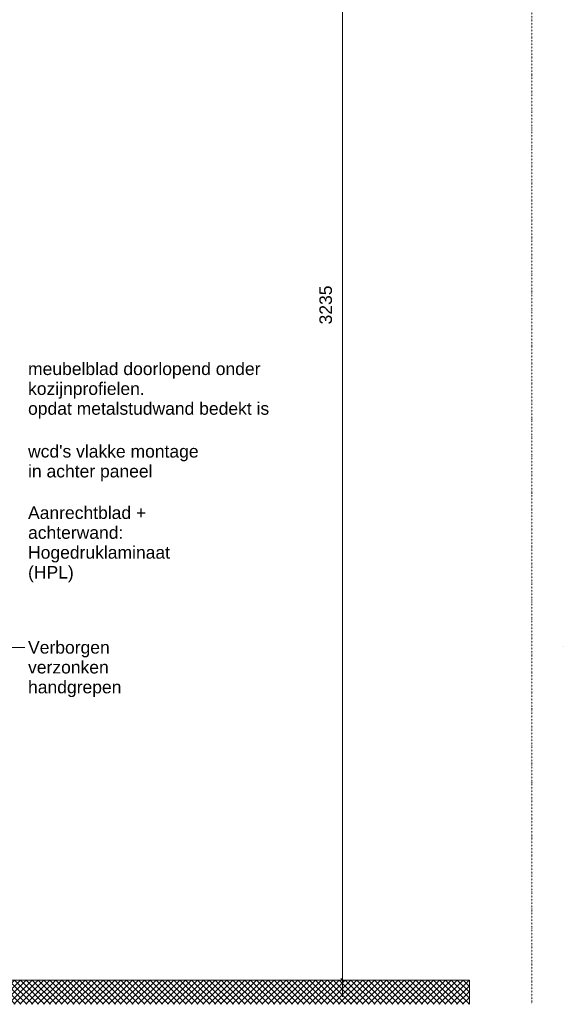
# Model space of a CAD drawing. Header units: millimetres. Extents: x 59062 to 111884, y -9418 to 39851.
# Tile 10 of 23: x 82805 to 84107, y 14917 to 17277. Entities that reach past the tile are written whole.
import ezdxf

# ---------------------------------------------------------------- set-up
doc = ezdxf.new("R2010")
doc.units = ezdxf.units.MM
doc.linetypes.add('Dash Dot Dot Small', pattern=[7.9375, 3.175, -1.5875, 0, -1.5875, 0, -1.5875])
doc.linetypes.add('Overhead xxSmall', pattern=[2.579688, 1.5875, -0.992188])
for name, color, linetype, lineweight in [('A----M-', 8, 'Continuous', 5), ('A----M--20', 8, 'Continuous', 5), ('A09-NT--1', 50, 'Continuous', 50), ('A09-NT--2', 250, 'Continuous', 13), ('A09-NT--3', 7, 'Continuous', 13), ('A99-----1', 1, 'Overhead xxSmall', 5), ('A99-----3', 1, 'Continuous', 13), ('A99-----4', 1, 'Dash Dot Dot Small', 5), ('Detail Items-5', 8, 'Continuous', 5)]:
    doc.layers.add(name, color=color, linetype=linetype, lineweight=lineweight)
doc.styles.add('Arial_1', font='arial.ttf', dxfattribs={"height": 30})
doc.dimstyles.new('TD_Diagonal_1_5_mm', dxfattribs={"dimscale": 304.8, "dimtxt": 30.607782, "dimasz": 0.026247, "dimexe": 0.098425, "dimexo": 0.098425, "dimgap": 0.052493, "dimtad": 1, "dimdec": 0, "dimzin": 0, "dimdsep": 46, "dimtxsty": 'Arial_1', "dimblk1": 'OBLIQUE', "dimblk2": 'OBLIQUE', "dimsah": 1, "dimcen": 0.09, "dimdle": 0.131234, "dimazin": 2, "dimtfac": 1, "dimtdec": 4, "dimtix": 1, "dimtmove": 0, "dimatfit": 3, "dimfxl": 1, "dimtvp": 1, "dimtfill": 1, "dimtolj": 1, "dimtzin": 0, "dimarcsym": 2})

# ---------------------------------------------------------------- blocks, each defined once
blk = doc.blocks.new('DIMBLOCK76-Pantry Standard A - Section 2')
at = {"layer": 'A----M--20'}
for p, q in [((83577.8, 14935), (83577.8, 18250)), ((83602.1, 18210), (83547.8, 18210)), ((83577.8, 18210), (83602.1, 18210)), ((83602.1, 14975), (83547.8, 14975)), ((83577.8, 14975), (83602.1, 14975))]:
    blk.add_line(p, q, dxfattribs=at)
at = {"layer": 'A----M--20', "lineweight": 35}
for p, q in [((83577.8, 18210), (83573.8, 18214)), ((83577.8, 18210), (83581.8, 18206)), ((83577.8, 14975), (83573.8, 14979)), ((83577.8, 14975), (83581.8, 14971))]:
    blk.add_line(p, q, dxfattribs=at)
at = {"layer": 'A----M--20', "color": 0, "insert": (83522.8, 16546.4), "char_height": 30, "width": 110.753, "attachment_point": 1, "rotation": 90, "line_spacing_factor": 0.941778, "style": 'Arial_1', "bg_fill": 3, "box_fill_scale": 1.25, "bg_fill_color": 256, "bg_fill_true_color": 13158600, "bg_fill_transparency": 0}
blk.add_mtext('3235', dxfattribs=at)
blk = doc.blocks.new('_Oblique')
at = {"color": 0, "linetype": 'ByBlock', "lineweight": -2}
blk.add_line((-0.5, -0.5), (0.5, 0.5), dxfattribs=at)

msp = doc.modelspace()

# ---------------------------------------------------------------- hatches: boundary and pattern name
at = {"layer": 'Detail Items-5'}
h = msp.add_hatch(dxfattribs=at)
h.set_pattern_fill('FP_5', color=256, style=0, pattern_type=2)
h.set_pattern_definition([(45, (82466.988, 14975), (-7.07107, 7.07107), []), (135, (82466.988, 14975), (-7.07107, -7.07107), [])])
h.paths.add_polyline_path([(82298.4, 14917.1), (83882, 14917.1), (83882, 14975), (80409.9, 14975), (80409.9, 14917.1), (82296, 14917.1)])

# ---------------------------------------------------------------- linework, layer by layer
at = {"layer": 'A09-NT--1'}
msp.add_line((83008.2, 15772.5), (82978.2, 15772.5), dxfattribs=at)
at = {"layer": 'A09-NT--2'}
msp.add_line((83008.2, 15772.5), (82446.3, 15772.5), dxfattribs=at)
at = {"layer": 'A99-----1'}
msp.add_line((84107.1, 15775), (84107.1, 15775), dxfattribs=at)
at = {"layer": 'A99-----3'}
for p, q in [((83882, 14975), (81904, 14975)), ((83882, 14917.1), (83882, 14975))]:
    msp.add_line(p, q, dxfattribs=at)
at = {"layer": 'A99-----4'}
msp.add_line((84032, 18627.5), (84032, 14917.1), dxfattribs=at)

# ---------------------------------------------------------------- texts
at = {"layer": 'A09-NT--3', "char_height": 30, "attachment_point": 1, "style": 'Arial_1', "bg_fill": 3, "box_fill_scale": 1.25, "bg_fill_color": 256, "bg_fill_true_color": 13158600, "bg_fill_transparency": 0}
for s, insert, width in [('meubelblad doorlopend onder ', (82824.8, 16455.1), 678.228), ("wcd's vlakke montage ", (82824.8, 16257.3), 505.063), ('Aanrechtblad + ', (82824.8, 16110.2), 355.949), ('achterwand: ', (82824.8, 16062.6), 290.211), ('Hogedruklaminaat ', (82824.8, 16015), 423.291), ('handgrepen', (82824.8, 15692.3), 267.764)]:
    msp.add_mtext(s, dxfattribs=dict(at, insert=insert, width=width))

# ---------------------------------------------------------------- next in the draw order: texts
for s, insert, width in [('kozijnprofielen. ', (82824.8, 16407.5), 351.139), ('in achter paneel', (82824.8, 16209.7), 359.156), ('(HPL)', (82824.8, 15967.4), 134.684), ('Verborgen', (82824.8, 15787.5), 234.093)]:
    msp.add_mtext(s, dxfattribs=dict(at, insert=insert, width=width))

# ---------------------------------------------------------------- next in the draw order: dimensions: what is measured, and where the dimension line sits
at = {"layer": 'A----M-'}
dim = msp.add_linear_dim(base=(83577.8, 18210), p1=(83572.1, 14975), p2=(83572.1, 18210), angle=90, dimstyle='TD_Diagonal_1_5_mm', override={"dimpost": '<>', "dimfxl": 3235}, dxfattribs=at)
dim.commit()
dim.dimension.update_dxf_attribs({"geometry": 'DIMBLOCK76-Pantry Standard A - Section 2', "text_midpoint": (83546.4, 16592.5)})

# ---------------------------------------------------------------- next in the draw order: texts
at = {"layer": 'A09-NT--3', "char_height": 30, "attachment_point": 1, "style": 'Arial_1', "bg_fill": 3, "box_fill_scale": 1.25, "bg_fill_color": 256, "bg_fill_true_color": 13158600, "bg_fill_transparency": 0}
for s, insert, width in [('opdat metalstudwand bedekt is', (82824.8, 16359.9), 692.658), ('verzonken ', (82824.8, 15739.9), 245.316)]:
    msp.add_mtext(s, dxfattribs=dict(at, insert=insert, width=width))

doc.saveas('drawing.dxf')
